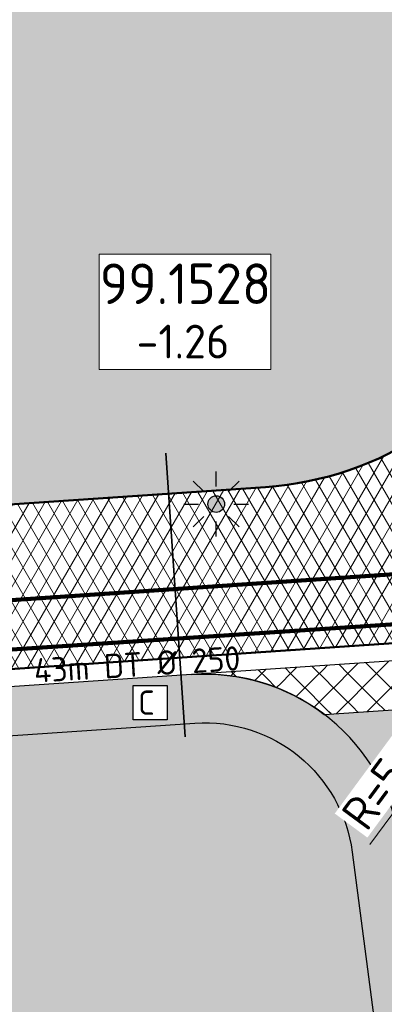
# Model space of a CAD drawing. Header units: metres. Extents: x 240159 to 241664, y 578380 to 583939.
# Tile 44 of 71: x 240581 to 240594, y 583683 to 583719. Entities that reach past the tile are written whole.
import ezdxf
from ezdxf.enums import TextEntityAlignment as Align

# ---------------------------------------------------------------- set-up
doc = ezdxf.new("R2010")
doc.units = ezdxf.units.M
doc.set_wipeout_variables(frame=1)
for name, color, linetype, lineweight in [('N-GV-GR-BOLLEN-A', 92, 'Continuous', 9), ('N-WE-IE-MEUBILAIR_WEGMEUBILAIR_LICHTMAST_MET_PASTEGEL-S', 7, 'Continuous', 25), ('N-WE-KL-MANTELBUIS-G', 7, 'KL-MANTELBUIS-N', 35), ('N-WE-KL-TRACE_WENSTRACE-A', 7, 'Continuous', 25), ('N-WE-RI-BOB-T', 7, 'Continuous', 13), ('N-WE-RI-MATERIAAL_DIAMETER_LENGTE-T', 7, 'Continuous', 13), ('N-WE-VH-KANTVERHARDING-GD', 4, 'Continuous', 50), ('N-WE-VH-VERHARDING_ASFALT_DEKLAAG-A', 252, 'Continuous', 18), ('N-WE-VH-VERHARDING_HALFVERHARDING-A', 234, 'Continuous', 9), ('X-XX-AL-REFERENTIE-M', 7, 'Continuous', 18)]:
    doc.layers.add(name, color=color, linetype=linetype, lineweight=lineweight)
for name, color, linetype, lineweight, true_color in [('N-WE-RI-HWA_LEIDINGINFO-S', 150, 'Continuous', 13, 0x007fff), ('N-WE-RI-HWA_TRANSPORTLEIDING_BETON_500-G', 150, 'Continuous', 20, 0x007fff), ('N-WE-RI-VWA_PUTNUMMER-S', 20, 'Continuous', 13, 0xff3f00), ('N-WE-RI-VWA_TRANSPORTLEIDING_BETON_500-G', 20, 'Continuous', 20, 0xff3f00), ('X-XX-AL-VERWIJZING-NUTS_C-T18', 7, 'Continuous', 25, 0x01fe01)]:
    doc.layers.add(name, color=color, linetype=linetype, lineweight=lineweight, true_color=true_color)
doc.styles.add('NLCS-ISO', font='NLCS-ISO.ttf')
doc.styles.add('NLCS-ISO-ANNOTATIEF-T25', font='NLCS-ISO.ttf', dxfattribs={"height": 2.5})
doc.linetypes.add('KL-MANTELBUIS-N', pattern='A,0,-2,[80,NLCS.SHX,S=1,R=0,X=0,Y=0],-2', length=4)
doc.dimstyles.new('NLCS-ANNOTATIEF-T25-PIJL_L2_H1', dxfattribs={"dimtxt": 2.5, "dimasz": 2.5, "dimexe": 2, "dimexo": 2, "dimgap": 0.7, "dimtad": 1, "dimzin": 0, "dimdsep": 46, "dimtxsty": 'NLCS-ISO-ANNOTATIEF-T25', "dimcen": 0, "dimdle": 2, "dimclrd": 256, "dimclre": 256, "dimclrt": 256, "dimadec": 1, "dimazin": 0, "dimtfac": 1, "dimtdec": 3, "dimtofl": 0, "dimtmove": 0, "dimatfit": 3, "dimfxl": 2, "dimfxlon": 1, "dimtfillclr": 256, "dimtolj": 1, "dimtzin": 0, "dimlwd": -1, "dimlwe": -1, "dimarcsym": 0})
pattern_1 = [(45, (0, 0), (-0.5303300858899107, 0.5303300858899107), [0.5]), (135, (0, 0), (-0.5303300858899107, -0.5303300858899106), [0.5])]
pattern_2 = [(45, (0, 0), (-0.8749916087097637, 0.8749916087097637), [0.3, -0.937425]), (135, (0, 0), (-0.8749916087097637, -0.8749916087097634), [0.3, -0.937425])]

# ---------------------------------------------------------------- blocks, each defined once
blk = doc.blocks.new('SRI-PUTNUMMER-SO')
blk.add_wipeout([(-18.26290233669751, 4.251051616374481), (-5.557298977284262, 4.251051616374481), (-5.557298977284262, -4.288829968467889), (-18.26290233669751, -4.288829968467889)])
blk.add_lwpolyline([(-18.26290233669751, 4.251051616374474), (-5.557298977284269, 4.251051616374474), (-5.557298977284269, -4.28882996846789), (-18.26290233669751, -4.28882996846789)], close=True)
at = {"ltscale": 0.1, "style": 'NLCS-ISO'}
blk.add_attdef('PUTNR', text='', height=3.5, dxfattribs=at).set_placement((-11.88078932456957, 2.058605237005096), align=Align.MIDDLE_CENTER)
blk.add_attdef('PUTHGT_001', (-15.75578932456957, -3.469912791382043), '', height=2.5, dxfattribs=at)
blk = doc.blocks.new('N-SIE-WEG_LICHTMAST_SPOT-SO')
h = blk.add_hatch(color=256)
edge = h.paths.add_edge_path()
edge.add_arc((0, 0), 0.7698654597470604, 0, 360)
for p, q in [((-8.731149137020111e-10, 1.624763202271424), (-2.91038304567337e-10, 3.000000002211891)), ((-2.121320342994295, 2.121320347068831), (-1.148881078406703, 1.148881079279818)), ((1.148881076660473, 1.148881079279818), (2.121320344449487, 2.121320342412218)), ((-3.000000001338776, 4.656612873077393e-09), (-1.624763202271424, 2.328306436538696e-09)), ((1.624763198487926, -1.746229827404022e-09), (2.99999999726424, -1.164153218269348e-09)), ((-2.121320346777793, -2.121320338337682), (-1.148881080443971, -1.148881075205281)), ((-3.783497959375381e-09, -2.999999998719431), (-2.91038304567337e-09, -1.624763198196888)), ((1.148881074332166, -1.148881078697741), (2.12132034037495, -2.121320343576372))]:
    blk.add_line(p, q)
blk.add_circle((0, 0), 0.7698654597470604)
at = {"style": 'NLCS-ISO'}
blk.add_attdef('TYPE', text='', height=1.8, dxfattribs=at).set_placement((-2.91038304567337e-10, 3.000000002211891), align=Align.BOTTOM_CENTER)
blk = doc.blocks.new('N_lichtmast')
blk.add_blockref('N-SIE-WEG_LICHTMAST_SPOT-SO', (0, 0))
blk = doc.blocks.new('*U142')
at = {"layer": 'N-WE-RI-BOB-T', "color": 0, "style": 'NLCS-ISO'}
for tag, p in [('BOB_RECHTS', (79.80076413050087, 3.263730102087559)), ('BOB_LINKS', (-40.48809725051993, -4.114297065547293))]:
    blk.add_attdef(tag, text='', height=1.8, rotation=3.509891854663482, dxfattribs=at).set_placement(p, align=Align.MIDDLE_CENTER)
at = {"layer": 'N-WE-RI-MATERIAAL_DIAMETER_LENGTE-T', "color": 0, "style": 'NLCS-ISO'}
blk.add_attdef('RIOOLINFO_001', (-11.59581049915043, -3.527235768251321), '', height=1.8, rotation=3.509891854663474, dxfattribs=at)
blk = doc.blocks.new('*D310')
at = {"layer": 'Defpoints', "color": 0, "transparency": 16777216}
blk.add_point((240598.1775043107, 583695.04850681), dxfattribs=at)
at = {"layer": 'X-XX-AL-REFERENTIE-M', "transparency": 16777216}
blk.add_line((240593.5376644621, 583688.7475139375), (240597.4363158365, 583694.0419584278), dxfattribs=at)
blk.add_solid([(240597.2685577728, 583694.1654898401), (240597.6040739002, 583693.9184270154), (240598.1775043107, 583695.04850681)], dxfattribs=at)
at = {"layer": 'X-XX-AL-REFERENTIE-M', "transparency": 16777216, "insert": (240594.3312881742, 583691.4695890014), "char_height": 1.25, "attachment_point": 5, "rotation": 53.63331473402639, "style": 'NLCS-ISO-ANNOTATIEF-T25', "bg_fill": 3, "box_fill_scale": 1.1, "bg_fill_color": 256, "bg_fill_true_color": 13158600, "bg_fill_transparency": 0}
blk.add_mtext('\\A1;R=5.96', dxfattribs=at)
at = {"layer": 'Defpoints', "color": 0, "transparency": 16777216}
blk.add_point((240594.6435176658, 583690.2492841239), dxfattribs=at)

msp = doc.modelspace()

# ---------------------------------------------------------------- hatches: boundary and pattern name
at = {"layer": 'N-GV-GR-BOLLEN-A'}
h = msp.add_hatch(dxfattribs=at)
h.set_pattern_fill('AGR-BOLLEN', color=256, scale=0.5, pattern_type=2)
h.set_pattern_definition(pattern_2)
h.paths.add_polyline_path([(240686.4738021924, 583735.5027480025), (240748.7250682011, 583739.7220478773, -0.460694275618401), (240763.6597089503, 583724.4750147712), (240761.2509854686, 583697.2903260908, 0.0669485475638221), (240762.1141369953, 583678.2587061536), (240765.8931251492, 583657.3753962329, -0.02784345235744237), (240768.6800483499, 583634.8960301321), (240773.4036751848, 583565.2039581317), (240779.9407531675, 583574.4024377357), (240778.5727305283, 583636.4877606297), (240794.9463711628, 583725.7893957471), (240796.5913103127, 583769.5615053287), (240796.7640477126, 583773.0565428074), (240793.2754688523, 583772.7827861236, -0.08418812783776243), (240757.1878100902, 583776.1784719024), (240741.3344086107, 583780.4263780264, 0.228323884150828), (240682.7118125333, 583765.2917002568, -0.000853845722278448), (240659.2292994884, 583745.64365328, -0.2200703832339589), (240596.2271510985, 583728.709437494), (240513.1545027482, 583743.5636042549, 0.5940481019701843), (240482.4603060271, 583699.4454581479), (240488.7676443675, 583688.3003269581), (240507.6896593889, 583654.8649333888, -0.1738144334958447), (240514.4771739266, 583598.583750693, -0.1185221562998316), (240502.532813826, 583574.0407626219), (240526.3765645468, 583548.3703444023), (240523.7122447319, 583587.6795394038, -0.05767841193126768), (240524.3248115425, 583600.5512942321), (240529.0221998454, 583629.1526581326, 0.1226499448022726), (240527.1005093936, 583652.7382912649), (240518.0823768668, 583679.4690425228, -0.4918730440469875), (240530.4362631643, 583697.9650339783), (240589.6787072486, 583701.9804002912, 0.2674744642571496), (240599.6652820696, 583708.6725790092, -0.26747446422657), (240611.3107563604, 583716.4764153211), (240665.6922921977, 583720.1623163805, 0.2920074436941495), (240674.3166188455, 583726.5285955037, -0.2920074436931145)])
h = msp.add_hatch(dxfattribs=at)
h.set_pattern_fill('AGR-BOLLEN', color=256, scale=0.5, pattern_type=2)
h.set_pattern_definition(pattern_2)
h.paths.add_polyline_path([(240592.8904609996, 583688.4709897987, 0.3959819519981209), (240587.0651706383, 583693.2436649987), (240531.0137669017, 583689.4445827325, 0.4918730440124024), (240526.1742815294, 583682.1990020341), (240534.7050452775, 583656.912866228, -0.1361561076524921), (240538.6382268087, 583622.0499767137), (240534.5421262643, 583596.8712745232), (240604.2763418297, 583601.597757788)])
edge = h.paths.add_edge_path()
edge.add_line((240598.2177464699, 583661.6755780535), (240604.1821714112, 583662.0798380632))
edge.add_line((240604.1821714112, 583662.0798380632), (240600.5572141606, 583690.9907649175))
edge.add_arc((240594.6435176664, 583690.2492841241), 5.959999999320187, 7.146658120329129, 39.83947681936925)
edge.add_line((240599.219857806, 583694.0674919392), (240591.8541830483, 583693.568257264))
edge.add_arc((240587.4370992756, 583687.7562549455), 7.300000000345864, 7.466806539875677, 52.7654034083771, ccw=False)
edge.add_line((240594.6751975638, 583688.7049030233), (240598.2177464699, 583661.6755780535))
edge = h.paths.add_edge_path()
edge.add_line((240600.6916833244, 583642.7996655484), (240606.3223026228, 583643.1813006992))
edge.add_arc((240357.2032254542, 583622.6950386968), 249.9599998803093, 4.701129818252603, 7.146658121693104)
edge.add_line((240605.2212749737, 583653.792444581), (240604.7429268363, 583657.6075207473))
edge.add_line((240604.7429268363, 583657.6075207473), (240598.8036788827, 583657.204967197))
edge.add_line((240598.8036788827, 583657.204967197), (240600.6916833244, 583642.7996655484))
h.paths.add_polyline_path([(240606.6523748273, 583638.6933480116), (240601.2776157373, 583638.329054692), (240606.0757511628, 583601.719719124), (240609.1442966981, 583601.927700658)])
at = {"layer": 'N-WE-KL-TRACE_WENSTRACE-A', "transparency": 33554559}
h = msp.add_hatch(dxfattribs=at)
h.set_pattern_fill('AKL-TRACE', color=256, scale=0.5, pattern_type=2)
h.set_pattern_definition(pattern_1)
edge = h.paths.add_edge_path()
edge.add_line((240613.4407122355, 583696.8354904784), (240586.9434485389, 583695.0395446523))
edge.add_arc((240587.4370992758, 583687.7562549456), 7.300000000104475, 52.76540340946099, 93.87749384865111, ccw=False)
edge.add_line((240591.8541830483, 583693.568257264), (240613.5068974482, 583695.0358466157))
edge.add_line((240613.5068974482, 583695.0358466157), (240613.4407122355, 583696.8354904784))
h = msp.add_hatch(dxfattribs=at)
h.set_pattern_fill('AKL-TRACE', color=256, scale=0.5, pattern_type=2)
h.set_pattern_definition(pattern_1)
edge = h.paths.add_edge_path()
edge.add_arc((240587.4370992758, 583687.7562549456), 7.300000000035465, 7.46680653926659, 93.87749384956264)
edge.add_line((240586.9434485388, 583695.0395446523), (240530.8920448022, 583691.2404623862))
edge.add_arc((240531.3856955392, 583683.9571726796), 7.299999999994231, 93.87749384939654, 198.6428112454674)
edge.add_line((240524.4687278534, 583681.623600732), (240533.0161868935, 583656.2879782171))
edge.add_arc((240473.8456179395, 583632.3934796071), 63.81303388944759, -9.067794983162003, 21.990040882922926, ccw=False)
edge.add_line((240536.8611515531, 583622.3363519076), (240531.8926630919, 583591.7950871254))
edge.add_line((240531.8926630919, 583591.7950871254), (240533.7025376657, 583591.7103291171))
edge.add_line((240533.7025376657, 583591.7103291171), (240538.6382268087, 583622.0499767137))
edge.add_arc((240473.8456179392, 583632.393479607), 65.61303388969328, 350.9298265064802, 381.9437954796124)
edge.add_line((240534.7050452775, 583656.912866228), (240526.1742815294, 583682.1990020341))
edge.add_arc((240531.3856955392, 583683.9571726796), 5.500000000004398, 93.8774938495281, 198.642811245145, ccw=False)
edge.add_line((240531.0137669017, 583689.4445827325), (240587.0651706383, 583693.2436649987))
edge.add_arc((240587.4370992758, 583687.7562549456), 5.500000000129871, 7.46680653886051, 93.8774938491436, ccw=False)
edge.add_line((240592.8904609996, 583688.4709897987), (240605.7690717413, 583590.2083647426))
edge.add_line((240605.7690717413, 583590.2083647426), (240607.5611374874, 583590.3863569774))
edge.add_line((240607.5611374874, 583590.3863569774), (240594.6751975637, 583688.7049030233))
at = {"layer": 'N-WE-VH-VERHARDING_ASFALT_DEKLAAG-A'}
h = msp.add_hatch(dxfattribs=at)
h.set_pattern_fill('AVH-ASFALT', color=256, scale=0.5, pattern_type=2)
h.set_pattern_definition([(59.99999999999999, (0, 0), (-0.4330127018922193, 0.2500000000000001), []), (120, (0, 0), (-0.4330127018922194, -0.2499999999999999), [])])
edge = h.paths.add_edge_path()
edge.add_line((240767.2555367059, 583566.0034579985), (240762.6139659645, 583634.4848799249))
edge.add_arc((240565.6059679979, 583621.1319656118), 197.4599999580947, 3.877493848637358, 10.25709480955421)
edge.add_line((240759.9102917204, 583656.2927586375), (240756.1313035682, 583677.1760685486))
edge.add_arc((240832.4321101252, 583690.9832593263), 77.53999998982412, 174.936480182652, 190.2570948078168, ccw=False)
edge.add_line((240755.1947128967, 583697.8269474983), (240757.6034363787, 583725.0116361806))
edge.add_arc((240749.6745005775, 583725.7141865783), 7.960000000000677, 354.9364801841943, 453.877493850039)
edge.add_line((240749.136218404, 583733.6559654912), (240686.8849523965, 583729.436665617))
edge.add_arc((240687.4232345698, 583721.4948867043), 7.959999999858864, 93.87749384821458, 186.2871173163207)
edge.add_line((240679.5111091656, 583720.6231805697), (240682.9002776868, 583689.8610632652))
edge.add_arc((240481.5784334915, 583667.68074159), 202.540000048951, -2.56616306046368, 6.287117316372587, ccw=False)
edge.add_arc((240881.1773076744, 583649.7715327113), 197.4599999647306, 177.433836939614, 187.6031955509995)
edge.add_line((240685.453343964, 583623.6452697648), (240687.833555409, 583605.8140009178))
edge.add_arc((240487.0742542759, 583579.0155946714), 202.5399999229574, 3.8774938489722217, 7.60319555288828, ccw=False)
edge.add_line((240689.1506236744, 583592.7120357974), (240691.1898158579, 583562.6259317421))
edge.add_line((240691.1898158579, 583562.6259317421), (240686.1214443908, 583562.2824049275))
edge.add_line((240686.1214443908, 583562.2824049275), (240684.0822522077, 583592.3685089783))
edge.add_arc((240487.0742543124, 583579.0155946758), 197.4599998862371, 3.877493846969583, 7.603195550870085)
edge.add_line((240682.7982179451, 583605.1418576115), (240680.4180064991, 583622.973126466))
edge.add_arc((240881.1773076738, 583649.7715327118), 202.5399999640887, 177.433836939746, 187.6031955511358, ccw=False)
edge.add_arc((240481.5784334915, 583667.6807415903), 197.4600000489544, 357.4338369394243, 366.2871173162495)
edge.add_line((240677.8508308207, 583689.3047482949), (240675.6784368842, 583709.022692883))
edge.add_arc((240669.754282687, 583708.3700083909), 5.959999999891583, 6.287117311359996, 93.87749385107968)
edge.add_line((240669.3512472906, 583714.3163654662), (240611.7219065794, 583710.4103329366))
edge.add_arc((240612.260188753, 583702.4685540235), 7.960000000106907, 93.87749384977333, 187.1466581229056)
edge.add_line((240604.3620303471, 583701.4782541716), (240610.2618082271, 583654.4244449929))
edge.add_arc((240357.2032254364, 583622.6950386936), 255.0399998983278, 3.8774938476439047, 7.146658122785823, ccw=False)
edge.add_line((240611.659418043, 583639.9417077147), (240617.2422023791, 583557.5736838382))
edge.add_line((240617.2422023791, 583557.5736838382), (240612.1738245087, 583557.2302514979))
edge.add_line((240612.1738245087, 583557.2302514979), (240606.5910465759, 583639.5981809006))
edge.add_arc((240357.2032254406, 583622.6950386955), 249.9599998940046, 3.877493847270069, 7.146658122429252)
edge.add_line((240605.2212749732, 583653.7924445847), (240600.5572141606, 583690.9907649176))
edge.add_arc((240594.6435176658, 583690.2492841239), 5.959999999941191, 7.146658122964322, 93.87749384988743)
edge.add_line((240594.2404822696, 583696.1956411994), (240530.8474133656, 583691.8989515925))
edge.add_arc((240531.385695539, 583683.9571726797), 7.959999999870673, 93.87749384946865, 198.6428112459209)
edge.add_line((240523.8433581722, 583681.4126202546), (240532.861490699, 583654.6818689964))
edge.add_arc((240480.7094494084, 583637.0873758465), 55.03999999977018, -9.326794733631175, 18.6428112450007, ccw=False)
edge.add_line((240535.0218224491, 583628.1673010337), (240530.3244341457, 583599.5659371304))
edge.add_arc((240579.6239646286, 583591.469154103), 49.96000001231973, 170.6732052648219, 183.8774938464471)
edge.add_line((240529.7783271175, 583588.0906896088), (240532.3191744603, 583550.6031991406))
edge.add_line((240532.3191744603, 583550.6031991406), (240527.2507360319, 583550.2596677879))
edge.add_arc((240521.3113999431, 583549.8432378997), 5.953916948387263, -29.812406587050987, 4.0106658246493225, ccw=False)
edge.add_line((240526.4773625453, 583546.883177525), (240523.7122447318, 583587.6795394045))
edge.add_arc((240579.6239646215, 583591.4691541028), 56.04000000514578, 170.6732052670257, 183.8774938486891, ccw=False)
edge.add_line((240524.3248115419, 583600.5512942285), (240529.0221998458, 583629.1526581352))
edge.add_arc((240480.7094494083, 583637.0873758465), 48.95999999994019, 350.6732052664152, 378.6428112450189)
edge.add_line((240527.1005093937, 583652.7382912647), (240518.0823768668, 583679.4690425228))
edge.add_arc((240531.3856955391, 583683.9571726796), 14.03999999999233, 93.87749384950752, 198.6428112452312, ccw=False)
edge.add_line((240530.4362631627, 583697.9650339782), (240589.6787072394, 583701.9804002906))
edge.add_arc((240588.8645216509, 583713.9928397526), 12.04000000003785, 273.8774937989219, 333.7759703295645)
edge.add_arc((240612.2601887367, 583702.4685540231), 14.03999999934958, 93.87749378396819, 153.7759703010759, ccw=False)
edge.add_line((240611.3107563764, 583716.4764153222), (240665.6922921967, 583720.1623163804))
edge.add_arc((240665.0187632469, 583730.0995171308), 9.959999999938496, 273.8774938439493, 338.9902833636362)
edge.add_arc((240687.4232345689, 583721.4948867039), 14.03999999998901, 93.87749384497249, 158.9902833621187, ccw=False)
edge.add_line((240686.4738021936, 583735.5027480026), (240748.7250682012, 583739.7220478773))
edge.add_arc((240749.6745005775, 583725.7141865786), 14.03999999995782, -5.063519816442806, 93.87749384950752, ccw=False)
edge.add_line((240763.6597089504, 583724.4750147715), (240761.2509854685, 583697.2903260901))
edge.add_arc((240832.4321101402, 583690.983259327), 71.46000000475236, 174.9364801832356, 190.2570948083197)
edge.add_line((240762.1141369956, 583678.2587061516), (240765.8931251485, 583657.3753962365))
edge.add_arc((240565.6059680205, 583621.1319656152), 203.5399999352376, 3.877493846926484, 10.25709480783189, ccw=False)
edge.add_line((240768.6800483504, 583634.8960301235), (240773.7296834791, 583560.3940537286))
edge.add_arc((240780.4125465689, 583564.7185121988), 7.96000000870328, 183.8774938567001, 212.9067714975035, ccw=False)
edge.add_line((240772.4707676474, 583564.1802300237), (240772.323908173, 583566.346984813))
edge.add_line((240772.323908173, 583566.346984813), (240767.2555367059, 583566.0034579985))
at = {"layer": 'N-WE-VH-VERHARDING_HALFVERHARDING-A'}
h = msp.add_hatch(dxfattribs=at)
h.set_pattern_fill('AVH-HALFVERHARDING', color=256, scale=0.25, pattern_type=2)
h.set_pattern_definition([(49.99999999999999, (0, 0), (1.793150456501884, -0.1568803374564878), [0.1875, -2.0625]), (355, (0, 0), (-0.3468783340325, 1.88048033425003), [0.15, -1.65]), (100.4514, (0.1494292, -0.01307335), (1.446273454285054, 1.723598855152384), [0.159350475, -1.75285528]), (46.18420000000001, (0, 0.5), (2.668102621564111, -0.4137975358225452), [0.28125, -3.09375]), (96.6356, (0.2223418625, 0.4655167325), (2.336656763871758, 2.435294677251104), [0.23902572, -2.6292825]), (351.1842, (0, 0.5), (2.336654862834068, 2.435296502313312), [0.225, -2.475]), (21, (0.25, 0.375), (1.492267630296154, -1.006547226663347), [0.1875, -2.0625]), (326.0000000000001, (0.25, 0.375), (0.6082883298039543, 1.812875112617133), [0.15, -1.65]), (71.4514, (0.3743555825, 0.291120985), (2.100556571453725, 0.806326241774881), [0.159350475, -1.75285528]), (37.50000000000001, (0, 0), (0.03039963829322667, 0.8322346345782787), [0, -1.63, 0, -1.675, 0, -1.65625]), (7.499999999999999, (0, 0), (0.6576738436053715, 0.9860292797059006), [0, -0.955, 0, -1.5925, 0, -0.63125]), (327.5, (-0.5575, 0), (1.334556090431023, -0.05638717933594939), [0, -0.625, 0, -1.95, 0, -2.5875]), (317.5, (-0.8075, 0), (1.457965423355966, 0.2502624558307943), [0, -0.8125, 0, -1.295, 0, -1.8375])])
h.paths.add_polyline_path([(240539.6805462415, 583638.6726289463), (240535.7253125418, 583638.7172235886, -0.02044822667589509), (240535.6745789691, 583634.217509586), (240539.9457098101, 583634.1693532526)])
h.paths.add_polyline_path([(240535.095426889, 583657.3235874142), (240532.2820838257, 583656.3992956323), (240532.861490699, 583654.6818689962, -0.01221062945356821), (240533.658277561, 583652.1147907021), (240536.5317098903, 583653.0588241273)])
h.paths.add_polyline_path([(240545.5309071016, 583692.8941773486), (240541.0412079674, 583692.5898720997), (240541.2413731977, 583689.63664778), (240545.731072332, 583689.9409530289)])
h.paths.add_polyline_path([(240555.0231940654, 583693.5375506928), (240550.5334949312, 583693.2332454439), (240550.7336601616, 583690.2800211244), (240555.2233592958, 583690.5843263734)])
h.paths.add_polyline_path([(240577.382659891, 583695.0530426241), (240572.8929607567, 583694.7487373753), (240573.0931259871, 583691.7955130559), (240577.5828251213, 583692.0998183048)])
h.paths.add_polyline_path([(240630.1726717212, 583711.6608988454), (240625.6829725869, 583711.3565935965), (240625.8831378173, 583708.4033692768), (240630.3728369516, 583708.7076745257)])
h.paths.add_polyline_path([(240637.5649328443, 583712.1619355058), (240633.0752337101, 583711.857630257), (240633.2753989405, 583708.9044059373), (240637.7650980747, 583709.2087111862)])
h.paths.add_polyline_path([(240654.9343031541, 583713.3392060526), (240650.4446040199, 583713.0349008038), (240650.6447692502, 583710.0816764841), (240655.1344683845, 583710.3859817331)])

# ---------------------------------------------------------------- linework, layer by layer
at = {"layer": 'N-WE-KL-MANTELBUIS-G', "linetype": 'KL-MANTELBUIS-N', "ltscale": 2}
msp.add_line((240585.9923794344, 583703.2273028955), (240586.7032759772, 583692.7387832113), dxfattribs=at)
at = {"layer": 'N-WE-KL-TRACE_WENSTRACE-A', "transparency": 33554559, "flags": 128}
msp.add_lwpolyline([(240613.4407122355, 583696.8354904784), (240586.9434485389, 583695.0395446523, -0.1813345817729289), (240591.8541830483, 583693.568257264), (240613.5068974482, 583695.0358466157)], format="xyb", close=True, dxfattribs=at)
at = {"layer": 'N-WE-KL-TRACE_WENSTRACE-A', "transparency": 33554559}
msp.add_lwpolyline([(240594.6751975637, 583688.7049030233, 0.3959819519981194), (240586.9434485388, 583695.0395446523), (240530.8920448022, 583691.2404623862, 0.4918730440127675), (240524.4687278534, 583681.623600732), (240533.0161868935, 583656.2879782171, -0.1363510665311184), (240536.8611515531, 583622.3363519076), (240531.8926630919, 583591.7950871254), (240533.7025376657, 583591.7103291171), (240538.6382268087, 583622.0499767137, 0.1361561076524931), (240534.7050452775, 583656.912866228), (240526.1742815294, 583682.1990020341, -0.4918730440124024), (240531.0137669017, 583689.4445827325), (240587.0651706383, 583693.2436649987, -0.3959819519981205), (240592.8904609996, 583688.4709897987), (240605.7690717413, 583590.2083647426), (240607.5611374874, 583590.3863569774)], format="xyb", close=True, dxfattribs=at)
at = {"layer": 'N-WE-RI-HWA_TRANSPORTLEIDING_BETON_500-G', "const_width": 0.15, "flags": 128}
msp.add_lwpolyline([(240531.1622197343, 583588.5236052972), (240536.4863246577, 583634.9874578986), (240522.3209893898, 583684.7046295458), (240527.2967519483, 583692.4723526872), (240606.5981761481, 583697.7042934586)], dxfattribs=at)
at = {"layer": 'N-WE-RI-VWA_TRANSPORTLEIDING_BETON_500-G', "const_width": 0.15, "flags": 128}
msp.add_lwpolyline([(240528.1592548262, 583595.8596895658), (240534.1235639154, 583639.5243919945), (240520.8620007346, 583685.8361763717), (240526.5527171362, 583694.1536909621), (240602.0660349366, 583699.271873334)], dxfattribs=at)
at = {"layer": 'N-WE-VH-KANTVERHARDING-GD', "ltscale": 0.1}
for points in [[(240529.0221998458, 583629.1526581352, 0.122649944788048), (240527.1005093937, 583652.7382912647), (240518.0823768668, 583679.4690425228, -0.4918730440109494), (240530.4362631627, 583697.9650339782), (240589.6787072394, 583701.9804002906, 0.2674744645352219), (240599.6652820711, 583708.6725790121, -0.2674744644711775), (240611.3107563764, 583716.4764153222), (240665.6922921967, 583720.1623163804, 0.2920074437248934), (240674.3166188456, 583726.5285955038, -0.2920074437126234), (240686.4738021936, 583735.5027480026), (240748.7250682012, 583739.7220478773, -0.4606942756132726)], [(240606.5910465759, 583639.5981809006, 0.0142653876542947), (240605.2212749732, 583653.7924445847), (240600.5572141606, 583690.9907649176, 0.3975987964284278), (240594.2404822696, 583696.1956411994), (240530.8474133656, 583691.8989515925, 0.4918730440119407), (240523.8433581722, 583681.4126202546), (240532.861490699, 583654.6818689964, -0.1226499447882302), (240535.0218224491, 583628.1673010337)]]:
    msp.add_lwpolyline(points, format="xyb", dxfattribs=at)

# ---------------------------------------------------------------- block references
at = {"layer": 'N-WE-IE-MEUBILAIR_WEGMEUBILAIR_LICHTMAST_MET_PASTEGEL-S', "xscale": 0.4, "yscale": 0.4, "zscale": 0.4}
msp.add_blockref('N_lichtmast', (240587.8551417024, 583701.3514632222), dxfattribs=at)

# ---------------------------------------------------------------- next in the draw order: block references
at = {"layer": 'N-WE-RI-VWA_PUTNUMMER-S'}
ref = msp.add_blockref('SRI-PUTNUMMER-SO', (240592.6570428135, 583708.4726459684), dxfattribs=dict(at, xscale=0.5, yscale=0.5, zscale=0.5))
ref.add_attrib('PUTNR', '99.1528', dxfattribs={"layer": '0', "ltscale": 0.1, "height": 1.5, "style": 'NLCS-ISO'}).set_placement((240586.7166481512, 583709.5019485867), align=Align.MIDDLE_CENTER)
ref.add_attrib('PUTHGT_001', '-1.26', (240584.9041481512, 583706.7376895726), dxfattribs={"layer": '0', "ltscale": 0.1, "height": 1.25, "style": 'NLCS-ISO'})

# ---------------------------------------------------------------- next in the draw order: texts
at = {"layer": 'X-XX-AL-VERWIJZING-NUTS_C-T18', "insert": (240584.9611371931, 583694.452049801), "char_height": 0.9, "width": 0.9, "attachment_point": 1, "style": 'NLCS-ISO-ANNOTATIEF-T25', "bg_fill": 19, "box_fill_scale": 1.2, "bg_fill_color": 256, "bg_fill_transparency": 0}
msp.add_mtext('C', dxfattribs=at)

# ---------------------------------------------------------------- next in the draw order: dimensions: what is measured, and where the dimension line sits
at = {"layer": 'X-XX-AL-REFERENTIE-M'}
dim = msp.add_radius_dim(center=(240594.6435176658, 583690.2492841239), mpoint=(240598.1775043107, 583695.04850681), dimstyle='NLCS-ANNOTATIEF-T25-PIJL_L2_H1', override={"dimpost": 'R=<>', "dimtfill": 1}, dxfattribs=at)
dim.commit()
dim.dimension.update_dxf_attribs({"geometry": '*D310', "text_midpoint": (240595.1163959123, 583690.8914619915), "dimtype": 164})

# ---------------------------------------------------------------- next in the draw order: block references
at = {"layer": 'N-WE-RI-HWA_LEIDINGINFO-S'}
ref = msp.add_blockref('*U142', (240584.9984689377, 583696.3794556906), dxfattribs=dict(at, xscale=0.5, yscale=0.5, zscale=0.5))
ref.add_attrib('RIOOLINFO_001', '43m DT %%C 250', (240581.1319340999, 583694.7343001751), dxfattribs={"layer": 'N-WE-RI-MATERIAAL_DIAMETER_LENGTE-T', "color": 0, "height": 0.8999999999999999, "rotation": 3.509891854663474, "style": 'NLCS-ISO'})

doc.saveas('drawing.dxf')
